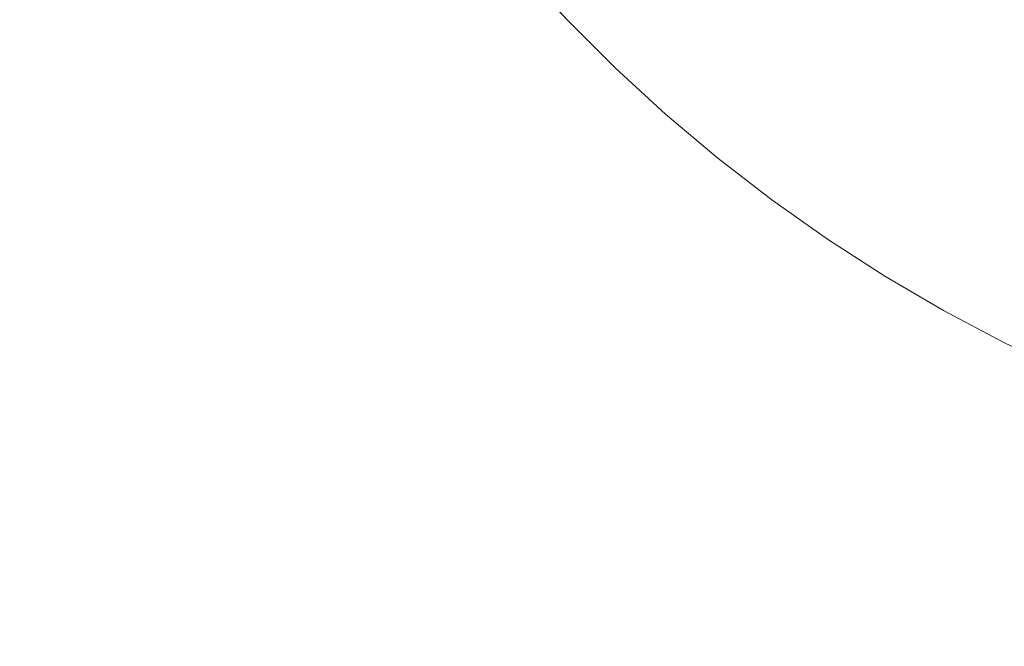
# Model space of a CAD drawing. Header units: centimetres. Extents: x -26.3 to 27.5, y 4.8 to 73.5.
# Tile 135 of 256: x -8.0928 to -8.0315, y 5.192 to 5.231. Entities that reach past the tile are written whole.
import ezdxf

# ---------------------------------------------------------------- set-up
doc = ezdxf.new("R2010")
doc.units = ezdxf.units.CM
doc.header["$LTSCALE"] = 2.54
doc.layers.add('Lucido design-1', color=7, linetype='Continuous')

# ---------------------------------------------------------------- blocks, each defined once
blk = doc.blocks.new('Gruppo-3-1')
at = {"color": 7, "linetype": 'Continuous', "lineweight": 9}
for points in [[(-25.986537, 6.500212, -1479.014839), (-25.986537, 4.900212, -1479.014839), (27.113463, 4.900212, -1479.014839), (27.113463, 6.500212, -1479.014839)], [(-25.986537, 6.500212, -1515.114839), (-25.986537, 4.900212, -1515.114839), (27.113463, 4.900212, -1515.114839), (27.113463, 6.500212, -1515.114839)]]:
    blk.add_3dface(points, dxfattribs=at)
for points, invisible_edges in [([(-8.086537, 6.500212, -1479.414839), (9.213463, 6.500212, -1479.414839), (9.113463, 5.200212, -1479.414839), (-7.986537, 5.200212, -1479.414839)], 10), ([(-8.086537, 5.300212, -1479.414839), (-8.086537, 6.500212, -1479.414839), (-7.986537, 5.200212, -1479.414839)], 10), ([(-8.086537, 6.500212, -1515.514839), (9.213463, 6.500212, -1515.514839), (9.113463, 5.200212, -1515.514839), (-7.986537, 5.200212, -1515.514839)], 10), ([(-8.086537, 5.300212, -1515.514839), (-8.086537, 6.500212, -1515.514839), (-7.986537, 5.200212, -1515.514839)], 10), ([(-8.086177, 5.291731, -1479.414839), (-8.086447, 5.295968, -1479.414839), (-8.086537, 5.300212, -1479.414839), (-7.986537, 5.200212, -1479.414839)], 12), ([(-8.086447, 5.295968, -1515.514839), (-8.086537, 5.300212, -1515.514839), (-7.986537, 5.200212, -1515.514839)], 10), ([(-7.986537, 5.200212, -1515.514839), (-8.085727, 5.28751, -1515.514839), (-8.086177, 5.291731, -1515.514839), (-8.086447, 5.295968, -1515.514839)], 9), ([(-8.085099, 5.283312, -1479.414839), (-8.085727, 5.28751, -1479.414839), (-8.086177, 5.291731, -1479.414839), (-7.986537, 5.200212, -1479.414839)], 12), ([(-8.085727, 5.28751, -1515.514839), (-8.038968, 5.215059, -1515.514839), (-8.042535, 5.217361, -1515.514839), (-8.046001, 5.219812, -1515.514839)], 9), ([(-8.085727, 5.28751, -1515.514839), (-8.01582, 5.204595, -1515.514839), (-8.019851, 5.205924, -1515.514839)], 9), ([(-8.085727, 5.28751, -1515.514839), (-7.999239, 5.201022, -1515.514839), (-8.003437, 5.20165, -1515.514839)], 9), ([(-8.085727, 5.28751, -1515.514839), (-7.986537, 5.200212, -1515.514839), (-7.990782, 5.200302, -1515.514839), (-7.995018, 5.200572, -1515.514839)], 9), ([(-8.046001, 5.219812, -1515.514839), (-8.049359, 5.222408, -1515.514839), (-8.085727, 5.28751, -1515.514839)], 10), ([(-8.085727, 5.28751, -1515.514839), (-8.011735, 5.203439, -1515.514839), (-8.01582, 5.204595, -1515.514839)], 9), ([(-7.995018, 5.200572, -1515.514839), (-7.999239, 5.201022, -1515.514839), (-8.085727, 5.28751, -1515.514839)], 10), ([(-8.049359, 5.222408, -1515.514839), (-8.052605, 5.225145, -1515.514839), (-8.085727, 5.28751, -1515.514839)], 10), ([(-8.085727, 5.28751, -1515.514839), (-8.027728, 5.209089, -1515.514839), (-8.031558, 5.210919, -1515.514839)], 9), ([(-8.003437, 5.20165, -1515.514839), (-8.007605, 5.202456, -1515.514839), (-8.011735, 5.203439, -1515.514839), (-8.085727, 5.28751, -1515.514839)], 12), ([(-8.052605, 5.225145, -1515.514839), (-8.055731, 5.228016, -1515.514839), (-8.058733, 5.231018, -1515.514839), (-8.085727, 5.28751, -1515.514839)], 12), ([(-8.019851, 5.205924, -1515.514839), (-8.023823, 5.207423, -1515.514839), (-8.027728, 5.209089, -1515.514839), (-8.085727, 5.28751, -1515.514839)], 12), ([(-8.031558, 5.210919, -1515.514839), (-8.035307, 5.212911, -1515.514839), (-8.038968, 5.215059, -1515.514839), (-8.085727, 5.28751, -1515.514839)], 12), ([(-7.986537, 5.200212, -1479.414839), (-8.084293, 5.279144, -1479.414839), (-8.085099, 5.283312, -1479.414839)], 9), ([(-7.986537, 5.200212, -1479.414839), (-8.083311, 5.275014, -1479.414839), (-8.084293, 5.279144, -1479.414839)], 9), ([(-7.986537, 5.200212, -1479.414839), (-8.080825, 5.266898, -1479.414839), (-8.082154, 5.27093, -1479.414839), (-8.083311, 5.275014, -1479.414839)], 9), ([(-8.079326, 5.262926, -1479.414839), (-8.080825, 5.266898, -1479.414839), (-7.986537, 5.200212, -1479.414839)], 10), ([(-7.986537, 5.200212, -1479.414839), (-8.07583, 5.255192, -1479.414839), (-8.07766, 5.259022, -1479.414839), (-8.079326, 5.262926, -1479.414839)], 9), ([(-8.07169, 5.247781, -1479.414839), (-8.073839, 5.251443, -1479.414839), (-8.07583, 5.255192, -1479.414839), (-7.986537, 5.200212, -1479.414839)], 12), ([(-8.066937, 5.240749, -1479.414839), (-8.069388, 5.244215, -1479.414839), (-8.07169, 5.247781, -1479.414839), (-7.986537, 5.200212, -1479.414839)], 12), ([(-7.986537, 5.200212, -1479.414839), (-8.064341, 5.23739, -1479.414839), (-8.066937, 5.240749, -1479.414839)], 9), ([(-8.080182, 5.230953, -1479.416205), (-8.083037, 5.234989, -1479.416205), (-8.07959, 5.23732, -1479.4156), (-8.076837, 5.233427, -1479.4156)], 15), ([(-8.080182, 5.230953, -1515.516205), (-8.083037, 5.234989, -1515.516205), (-8.07959, 5.23732, -1515.5156), (-8.076837, 5.233427, -1515.5156)], 15), ([(-8.058733, 5.231018, -1479.414839), (-8.061605, 5.234145, -1479.414839), (-8.064341, 5.23739, -1479.414839), (-7.986537, 5.200212, -1479.414839)], 12), ([(-8.089844, 5.230389, -1479.417935), (-8.092715, 5.234836, -1479.417935), (-8.089234, 5.236979, -1479.416984), (-8.086458, 5.232678, -1479.416984)], 15), ([(-8.089844, 5.230389, -1515.517935), (-8.092715, 5.234836, -1515.517935), (-8.089234, 5.236979, -1515.516984), (-8.086458, 5.232678, -1515.516984)], 15), ([(-8.073921, 5.229655, -1479.4156), (-8.076837, 5.233427, -1479.4156), (-8.07347, 5.235917, -1479.41517), (-8.070663, 5.232285, -1479.41517)], 15), ([(-8.073921, 5.229655, -1515.5156), (-8.076837, 5.233427, -1515.5156), (-8.07347, 5.235917, -1515.51517), (-8.070663, 5.232285, -1515.51517)], 15), ([(-8.093192, 5.228126, -1479.419055), (-8.096155, 5.232718, -1479.419055), (-8.092715, 5.234836, -1479.417935), (-8.089844, 5.230389, -1479.417935)], 15), ([(-8.093192, 5.228126, -1515.519055), (-8.096155, 5.232718, -1515.519055), (-8.092715, 5.234836, -1515.517935), (-8.089844, 5.230389, -1515.517935)], 15), ([(-8.083501, 5.228498, -1479.416984), (-8.086458, 5.232678, -1479.416984), (-8.083037, 5.234989, -1479.416205), (-8.080182, 5.230953, -1479.416205)], 15), ([(-8.083501, 5.228498, -1515.516984), (-8.086458, 5.232678, -1515.516984), (-8.083037, 5.234989, -1515.516205), (-8.080182, 5.230953, -1515.516205)], 15), ([(-8.067704, 5.228776, -1479.41517), (-8.070663, 5.232285, -1479.41517), (-8.067393, 5.234926, -1479.414916), (-8.064549, 5.231553, -1479.414916)], 15), ([(-8.067704, 5.228776, -1515.51517), (-8.070663, 5.232285, -1515.51517), (-8.067393, 5.234926, -1515.514916), (-8.064549, 5.231553, -1515.514916)], 15), ([(-8.061565, 5.228304, -1479.414916), (-8.064549, 5.231553, -1479.414916), (-8.061605, 5.234145, -1479.414839), (-8.058733, 5.231018, -1479.414839)], 11), ([(-8.061565, 5.228304, -1515.514916), (-8.064549, 5.231553, -1515.514916), (-8.061605, 5.234145, -1515.514839), (-8.058733, 5.231018, -1515.514839)], 11), ([(-8.077159, 5.227041, -1479.416205), (-8.080182, 5.230953, -1479.416205), (-8.076837, 5.233427, -1479.4156), (-8.073921, 5.229655, -1479.4156)], 15), ([(-8.077159, 5.227041, -1515.516205), (-8.080182, 5.230953, -1515.516205), (-8.076837, 5.233427, -1515.5156), (-8.073921, 5.229655, -1515.5156)], 15), ([(-8.086788, 5.226067, -1479.417935), (-8.089844, 5.230389, -1479.417935), (-8.086458, 5.232678, -1479.416984), (-8.083501, 5.228498, -1479.416984)], 15), ([(-8.086788, 5.226067, -1515.517935), (-8.089844, 5.230389, -1515.517935), (-8.086458, 5.232678, -1515.516984), (-8.083501, 5.228498, -1515.516984)], 15), ([(-8.070848, 5.22601, -1479.4156), (-8.073921, 5.229655, -1479.4156), (-8.070663, 5.232285, -1479.41517), (-8.067704, 5.228776, -1479.41517)], 15), ([(-8.070848, 5.22601, -1515.5156), (-8.073921, 5.229655, -1515.5156), (-8.070663, 5.232285, -1515.51517), (-8.067704, 5.228776, -1515.51517)], 15), ([(-8.064599, 5.225396, -1479.41517), (-8.067704, 5.228776, -1479.41517), (-8.064549, 5.231553, -1479.414916), (-8.061565, 5.228304, -1479.414916)], 15), ([(-8.064599, 5.225396, -1515.51517), (-8.067704, 5.228776, -1515.51517), (-8.064549, 5.231553, -1515.514916), (-8.061565, 5.228304, -1515.514916)], 15), ([(-8.08037, 5.224447, -1479.416984), (-8.083501, 5.228498, -1479.416984), (-8.080182, 5.230953, -1479.416205), (-8.077159, 5.227041, -1479.416205)], 15), ([(-8.08037, 5.224447, -1515.516984), (-8.083501, 5.228498, -1515.516984), (-8.080182, 5.230953, -1515.516205), (-8.077159, 5.227041, -1515.516205)], 15), ([(-8.058445, 5.225185, -1479.414916), (-8.061565, 5.228304, -1479.414916), (-8.058733, 5.231018, -1479.414839), (-8.055731, 5.228016, -1479.414839)], 11), ([(-8.058445, 5.225185, -1515.514916), (-8.061565, 5.228304, -1515.514916), (-8.058733, 5.231018, -1515.514839), (-8.055731, 5.228016, -1515.514839)], 11), ([(-8.052605, 5.225145, -1479.414839), (-8.055731, 5.228016, -1479.414839), (-8.058733, 5.231018, -1479.414839), (-7.986537, 5.200212, -1479.414839)], 12), ([(-8.090036, 5.223665, -1479.419055), (-8.093192, 5.228126, -1479.419055), (-8.089844, 5.230389, -1479.417935), (-8.086788, 5.226067, -1479.417935)], 15), ([(-8.090036, 5.223665, -1515.519055), (-8.093192, 5.228126, -1515.519055), (-8.089844, 5.230389, -1515.517935), (-8.086788, 5.226067, -1515.517935)], 15), ([(-8.073971, 5.22326, -1479.416205), (-8.077159, 5.227041, -1479.416205), (-8.073921, 5.229655, -1479.4156), (-8.070848, 5.22601, -1479.4156)], 15), ([(-8.073971, 5.22326, -1515.516205), (-8.077159, 5.227041, -1515.516205), (-8.073921, 5.229655, -1515.5156), (-8.070848, 5.22601, -1515.5156)], 15), ([(-8.067622, 5.222498, -1479.4156), (-8.070848, 5.22601, -1479.4156), (-8.067704, 5.228776, -1479.41517), (-8.064599, 5.225396, -1479.41517)], 15), ([(-8.067622, 5.222498, -1515.5156), (-8.070848, 5.22601, -1515.5156), (-8.067704, 5.228776, -1515.51517), (-8.064599, 5.225396, -1515.51517)], 15), ([(-8.093241, 5.221294, -1479.420342), (-8.096494, 5.225894, -1479.420342), (-8.093192, 5.228126, -1479.419055), (-8.090036, 5.223665, -1479.419055)], 15), ([(-8.093241, 5.221294, -1515.520342), (-8.096494, 5.225894, -1515.520342), (-8.093192, 5.228126, -1515.519055), (-8.090036, 5.223665, -1515.519055)], 15), ([(-8.083551, 5.221879, -1479.417935), (-8.086788, 5.226067, -1479.417935), (-8.083501, 5.228498, -1479.416984), (-8.08037, 5.224447, -1479.416984)], 15), ([(-8.083551, 5.221879, -1515.517935), (-8.086788, 5.226067, -1515.517935), (-8.083501, 5.228498, -1515.516984), (-8.08037, 5.224447, -1515.516984)], 15), ([(-8.061354, 5.22215, -1479.41517), (-8.064599, 5.225396, -1479.41517), (-8.061565, 5.228304, -1479.414916), (-8.058445, 5.225185, -1479.414916)], 15), ([(-8.061354, 5.22215, -1515.51517), (-8.064599, 5.225396, -1515.51517), (-8.061565, 5.228304, -1515.514916), (-8.058445, 5.225185, -1515.514916)], 15), ([(-8.055196, 5.2222, -1479.414916), (-8.058445, 5.225185, -1479.414916), (-8.055731, 5.228016, -1479.414839), (-8.052605, 5.225145, -1479.414839)], 11), ([(-8.055196, 5.2222, -1515.514916), (-8.058445, 5.225185, -1515.514916), (-8.055731, 5.228016, -1515.514839), (-8.052605, 5.225145, -1515.514839)], 11), ([(-8.07707, 5.220533, -1479.416984), (-8.08037, 5.224447, -1479.416984), (-8.077159, 5.227041, -1479.416205), (-8.073971, 5.22326, -1479.416205)], 15), ([(-8.07707, 5.220533, -1515.516984), (-8.08037, 5.224447, -1515.516984), (-8.077159, 5.227041, -1515.516205), (-8.073971, 5.22326, -1515.516205)], 15), ([(-8.086694, 5.219341, -1479.419055), (-8.090036, 5.223665, -1479.419055), (-8.086788, 5.226067, -1479.417935), (-8.083551, 5.221879, -1479.417935)], 15), ([(-8.086694, 5.219341, -1515.519055), (-8.090036, 5.223665, -1515.519055), (-8.086788, 5.226067, -1515.517935), (-8.083551, 5.221879, -1515.517935)], 15), ([(-8.070627, 5.219619, -1479.416205), (-8.073971, 5.22326, -1479.416205), (-8.070848, 5.22601, -1479.4156), (-8.067622, 5.222498, -1479.4156)], 15), ([(-8.070627, 5.219619, -1515.516205), (-8.073971, 5.22326, -1515.516205), (-8.070848, 5.22601, -1515.5156), (-8.067622, 5.222498, -1515.5156)], 15), ([(-8.064251, 5.219127, -1479.4156), (-8.067622, 5.222498, -1479.4156), (-8.064599, 5.225396, -1479.41517), (-8.061354, 5.22215, -1479.41517)], 15), ([(-8.064251, 5.219127, -1515.5156), (-8.067622, 5.222498, -1515.5156), (-8.064599, 5.225396, -1515.51517), (-8.061354, 5.22215, -1515.51517)], 15), ([(-8.057973, 5.219045, -1479.41517), (-8.061354, 5.22215, -1479.41517), (-8.058445, 5.225185, -1479.414916), (-8.055196, 5.2222, -1479.414916)], 15), ([(-8.057973, 5.219045, -1515.51517), (-8.061354, 5.22215, -1515.51517), (-8.058445, 5.225185, -1515.514916), (-8.055196, 5.2222, -1515.514916)], 15), ([(-8.051823, 5.219357, -1479.414916), (-8.055196, 5.2222, -1479.414916), (-8.052605, 5.225145, -1479.414839), (-8.049359, 5.222408, -1479.414839)], 11), ([(-8.051823, 5.219357, -1515.514916), (-8.055196, 5.2222, -1515.514916), (-8.052605, 5.225145, -1515.514839), (-8.049359, 5.222408, -1515.514839)], 11), ([(-8.049359, 5.222408, -1479.414839), (-8.052605, 5.225145, -1479.414839), (-7.986537, 5.200212, -1479.414839)], 10), ([(-8.080139, 5.217832, -1479.417935), (-8.083551, 5.221879, -1479.417935), (-8.08037, 5.224447, -1479.416984), (-8.07707, 5.220533, -1479.416984)], 15), ([(-8.080139, 5.217832, -1515.517935), (-8.083551, 5.221879, -1515.517935), (-8.08037, 5.224447, -1515.516984), (-8.07707, 5.220533, -1515.516984)], 15), ([(-8.089796, 5.216837, -1479.420342), (-8.093241, 5.221294, -1479.420342), (-8.090036, 5.223665, -1479.419055), (-8.086694, 5.219341, -1479.419055)], 15), ([(-8.089796, 5.216837, -1515.520342), (-8.093241, 5.221294, -1515.520342), (-8.090036, 5.223665, -1515.519055), (-8.086694, 5.219341, -1515.519055)], 15), ([(-8.073607, 5.216763, -1479.416984), (-8.07707, 5.220533, -1479.416984), (-8.073971, 5.22326, -1479.416205), (-8.070627, 5.219619, -1479.416205)], 15), ([(-8.073607, 5.216763, -1515.516984), (-8.07707, 5.220533, -1515.516984), (-8.073971, 5.22326, -1515.516205), (-8.070627, 5.219619, -1515.516205)], 15), ([(-8.06713, 5.216123, -1479.416205), (-8.070627, 5.219619, -1479.416205), (-8.067622, 5.222498, -1479.4156), (-8.064251, 5.219127, -1479.4156)], 15), ([(-8.06713, 5.216123, -1515.516205), (-8.070627, 5.219619, -1515.516205), (-8.067622, 5.222498, -1515.5156), (-8.064251, 5.219127, -1515.5156)], 15), ([(-8.083172, 5.215163, -1479.419055), (-8.086694, 5.219341, -1479.419055), (-8.083551, 5.221879, -1479.417935), (-8.080139, 5.217832, -1479.417935)], 15), ([(-8.083172, 5.215163, -1515.519055), (-8.086694, 5.219341, -1515.519055), (-8.083551, 5.221879, -1515.517935), (-8.080139, 5.217832, -1515.517935)], 15), ([(-8.06074, 5.215902, -1479.4156), (-8.064251, 5.219127, -1479.4156), (-8.061354, 5.22215, -1479.41517), (-8.057973, 5.219045, -1479.41517)], 15), ([(-8.06074, 5.215902, -1515.5156), (-8.064251, 5.219127, -1515.5156), (-8.061354, 5.22215, -1515.51517), (-8.057973, 5.219045, -1515.51517)], 15), ([(-8.054464, 5.216086, -1479.41517), (-8.057973, 5.219045, -1479.41517), (-8.055196, 5.2222, -1479.414916), (-8.051823, 5.219357, -1479.414916)], 15), ([(-8.054464, 5.216086, -1515.51517), (-8.057973, 5.219045, -1515.51517), (-8.055196, 5.2222, -1515.514916), (-8.051823, 5.219357, -1515.514916)], 15), ([(-8.048333, 5.216659, -1479.414916), (-8.051823, 5.219357, -1479.414916), (-8.049359, 5.222408, -1479.414839), (-8.046001, 5.219812, -1479.414839)], 11), ([(-8.048333, 5.216659, -1515.514916), (-8.051823, 5.219357, -1515.514916), (-8.049359, 5.222408, -1515.514839), (-8.046001, 5.219812, -1515.514839)], 11), ([(-8.046001, 5.219812, -1479.414839), (-8.049359, 5.222408, -1479.414839), (-7.986537, 5.200212, -1479.414839)], 10), ([(-8.092849, 5.214371, -1479.421794), (-8.096397, 5.21896, -1479.421794), (-8.093241, 5.221294, -1479.420342), (-8.089796, 5.216837, -1479.420342)], 15), ([(-8.092849, 5.214371, -1515.521794), (-8.096397, 5.21896, -1515.521794), (-8.093241, 5.221294, -1515.520342), (-8.089796, 5.216837, -1515.520342)], 15), ([(-8.076558, 5.213934, -1479.417935), (-8.080139, 5.217832, -1479.417935), (-8.07707, 5.220533, -1479.416984), (-8.073607, 5.216763, -1479.416984)], 15), ([(-8.076558, 5.213934, -1515.517935), (-8.080139, 5.217832, -1515.517935), (-8.07707, 5.220533, -1515.516984), (-8.073607, 5.216763, -1515.516984)], 15), ([(-8.069987, 5.213142, -1479.416984), (-8.073607, 5.216763, -1479.416984), (-8.070627, 5.219619, -1479.416205), (-8.06713, 5.216123, -1479.416205)], 15), ([(-8.069987, 5.213142, -1515.516984), (-8.073607, 5.216763, -1515.516984), (-8.070627, 5.219619, -1515.516205), (-8.06713, 5.216123, -1515.516205)], 15), ([(-8.044731, 5.214111, -1479.414916), (-8.048333, 5.216659, -1479.414916), (-8.046001, 5.219812, -1479.414839), (-8.042535, 5.217361, -1479.414839)], 11), ([(-8.044731, 5.214111, -1515.514916), (-8.048333, 5.216659, -1515.514916), (-8.046001, 5.219812, -1515.514839), (-8.042535, 5.217361, -1515.514839)], 11), ([(-7.986537, 5.200212, -1479.414839), (-8.038968, 5.215059, -1479.414839), (-8.042535, 5.217361, -1479.414839), (-8.046001, 5.219812, -1479.414839)], 9), ([(-8.086164, 5.212529, -1479.420342), (-8.089796, 5.216837, -1479.420342), (-8.086694, 5.219341, -1479.419055), (-8.083172, 5.215163, -1479.419055)], 15), ([(-8.086164, 5.212529, -1515.520342), (-8.089796, 5.216837, -1515.520342), (-8.086694, 5.219341, -1515.519055), (-8.083172, 5.215163, -1515.519055)], 15), ([(-8.063489, 5.212778, -1479.416205), (-8.06713, 5.216123, -1479.416205), (-8.064251, 5.219127, -1479.4156), (-8.06074, 5.215902, -1479.4156)], 15), ([(-8.063489, 5.212778, -1515.516205), (-8.06713, 5.216123, -1515.516205), (-8.064251, 5.219127, -1515.5156), (-8.06074, 5.215902, -1515.5156)], 15), ([(-8.057095, 5.212828, -1479.4156), (-8.06074, 5.215902, -1479.4156), (-8.057973, 5.219045, -1479.41517), (-8.054464, 5.216086, -1479.41517)], 15), ([(-8.057095, 5.212828, -1515.5156), (-8.06074, 5.215902, -1515.5156), (-8.057973, 5.219045, -1515.51517), (-8.054464, 5.216086, -1515.51517)], 15), ([(-8.050832, 5.213279, -1479.41517), (-8.054464, 5.216086, -1479.41517), (-8.051823, 5.219357, -1479.414916), (-8.048333, 5.216659, -1479.414916)], 15), ([(-8.050832, 5.213279, -1515.51517), (-8.054464, 5.216086, -1515.51517), (-8.051823, 5.219357, -1515.514916), (-8.048333, 5.216659, -1515.514916)], 15), ([(-8.079475, 5.211138, -1479.419055), (-8.083172, 5.215163, -1479.419055), (-8.080139, 5.217832, -1479.417935), (-8.076558, 5.213934, -1479.417935)], 15), ([(-8.079475, 5.211138, -1515.519055), (-8.083172, 5.215163, -1515.519055), (-8.080139, 5.217832, -1515.517935), (-8.076558, 5.213934, -1515.517935)], 15), ([(-8.041025, 5.211719, -1479.414916), (-8.044731, 5.214111, -1479.414916), (-8.042535, 5.217361, -1479.414839), (-8.038968, 5.215059, -1479.414839)], 11), ([(-8.041025, 5.211719, -1515.514916), (-8.044731, 5.214111, -1515.514916), (-8.042535, 5.217361, -1515.514839), (-8.038968, 5.215059, -1515.514839)], 11), ([(-8.089111, 5.209936, -1479.421794), (-8.092849, 5.214371, -1479.421794), (-8.089796, 5.216837, -1479.420342), (-8.086164, 5.212529, -1479.420342)], 15), ([(-8.089111, 5.209936, -1515.521794), (-8.092849, 5.214371, -1515.521794), (-8.089796, 5.216837, -1515.520342), (-8.086164, 5.212529, -1515.520342)], 15), ([(-8.072815, 5.210191, -1479.417935), (-8.076558, 5.213934, -1479.417935), (-8.073607, 5.216763, -1479.416984), (-8.069987, 5.213142, -1479.416984)], 15), ([(-8.072815, 5.210191, -1515.517935), (-8.076558, 5.213934, -1515.517935), (-8.073607, 5.216763, -1515.516984), (-8.069987, 5.213142, -1515.516984)], 15), ([(-8.047085, 5.210629, -1479.41517), (-8.050832, 5.213279, -1479.41517), (-8.048333, 5.216659, -1479.414916), (-8.044731, 5.214111, -1479.414916)], 15), ([(-8.047085, 5.210629, -1515.51517), (-8.050832, 5.213279, -1515.51517), (-8.048333, 5.216659, -1515.514916), (-8.044731, 5.214111, -1515.514916)], 15), ([(-8.066216, 5.209679, -1479.416984), (-8.069987, 5.213142, -1479.416984), (-8.06713, 5.216123, -1479.416205), (-8.063489, 5.212778, -1479.416205)], 15), ([(-8.066216, 5.209679, -1515.516984), (-8.069987, 5.213142, -1515.516984), (-8.06713, 5.216123, -1515.516205), (-8.063489, 5.212778, -1515.516205)], 15), ([(-8.059709, 5.209591, -1479.416205), (-8.063489, 5.212778, -1479.416205), (-8.06074, 5.215902, -1479.4156), (-8.057095, 5.212828, -1479.4156)], 15), ([(-8.059709, 5.209591, -1515.516205), (-8.063489, 5.212778, -1515.516205), (-8.06074, 5.215902, -1515.5156), (-8.057095, 5.212828, -1515.5156)], 15), ([(-8.053322, 5.209913, -1479.4156), (-8.057095, 5.212828, -1479.4156), (-8.054464, 5.216086, -1479.41517), (-8.050832, 5.213279, -1479.41517)], 15), ([(-8.053322, 5.209913, -1515.5156), (-8.057095, 5.212828, -1515.5156), (-8.054464, 5.216086, -1515.51517), (-8.050832, 5.213279, -1515.51517)], 15), ([(-8.082353, 5.20838, -1479.420342), (-8.086164, 5.212529, -1479.420342), (-8.083172, 5.215163, -1479.419055), (-8.079475, 5.211138, -1479.419055)], 15), ([(-8.082353, 5.20838, -1515.520342), (-8.086164, 5.212529, -1515.520342), (-8.083172, 5.215163, -1515.519055), (-8.079475, 5.211138, -1515.519055)], 15), ([(-8.03722, 5.209486, -1479.414916), (-8.041025, 5.211719, -1479.414916), (-8.038968, 5.215059, -1479.414839), (-8.035307, 5.212911, -1479.414839)], 11), ([(-8.03722, 5.209486, -1515.514916), (-8.041025, 5.211719, -1515.514916), (-8.038968, 5.215059, -1515.514839), (-8.035307, 5.212911, -1515.514839)], 11), ([(-8.031558, 5.210919, -1479.414839), (-8.035307, 5.212911, -1479.414839), (-8.038968, 5.215059, -1479.414839), (-7.986537, 5.200212, -1479.414839)], 12), ([(-8.092006, 5.207388, -1479.423407), (-8.095851, 5.211948, -1479.423407), (-8.092849, 5.214371, -1479.421794), (-8.089111, 5.209936, -1479.421794)], 15), ([(-8.092006, 5.207388, -1515.523407), (-8.095851, 5.211948, -1515.523407), (-8.092849, 5.214371, -1515.521794), (-8.089111, 5.209936, -1515.521794)], 15), ([(-8.075611, 5.207274, -1479.419055), (-8.079475, 5.211138, -1479.419055), (-8.076558, 5.213934, -1479.417935), (-8.072815, 5.210191, -1479.417935)], 15), ([(-8.075611, 5.207274, -1515.519055), (-8.079475, 5.211138, -1515.519055), (-8.076558, 5.213934, -1515.517935), (-8.072815, 5.210191, -1515.517935)], 15), ([(-8.043228, 5.20814, -1479.41517), (-8.047085, 5.210629, -1479.41517), (-8.044731, 5.214111, -1479.414916), (-8.041025, 5.211719, -1479.414916)], 15), ([(-8.043228, 5.20814, -1515.51517), (-8.047085, 5.210629, -1515.51517), (-8.044731, 5.214111, -1515.514916), (-8.041025, 5.211719, -1515.514916)], 15), ([(-8.04943, 5.20716, -1479.4156), (-8.053322, 5.209913, -1479.4156), (-8.050832, 5.213279, -1479.41517), (-8.047085, 5.210629, -1479.41517)], 15), ([(-8.04943, 5.20716, -1515.5156), (-8.053322, 5.209913, -1515.5156), (-8.050832, 5.213279, -1515.51517), (-8.047085, 5.210629, -1515.51517)], 15), ([(-8.068917, 5.206611, -1479.417935), (-8.072815, 5.210191, -1479.417935), (-8.069987, 5.213142, -1479.416984), (-8.066216, 5.209679, -1479.416984)], 15), ([(-8.068917, 5.206611, -1515.517935), (-8.072815, 5.210191, -1515.517935), (-8.069987, 5.213142, -1515.516984), (-8.066216, 5.209679, -1515.516984)], 15), ([(-8.062302, 5.206379, -1479.416984), (-8.066216, 5.209679, -1479.416984), (-8.063489, 5.212778, -1479.416205), (-8.059709, 5.209591, -1479.416205)], 15), ([(-8.062302, 5.206379, -1515.516984), (-8.066216, 5.209679, -1515.516984), (-8.063489, 5.212778, -1515.516205), (-8.059709, 5.209591, -1515.516205)], 15), ([(-8.055797, 5.206567, -1479.416205), (-8.059709, 5.209591, -1479.416205), (-8.057095, 5.212828, -1479.4156), (-8.053322, 5.209913, -1479.4156)], 15), ([(-8.055797, 5.206567, -1515.516205), (-8.059709, 5.209591, -1515.516205), (-8.057095, 5.212828, -1515.5156), (-8.053322, 5.209913, -1515.5156)], 15), ([(-8.033324, 5.207417, -1479.414916), (-8.03722, 5.209486, -1479.414916), (-8.035307, 5.212911, -1479.414839), (-8.031558, 5.210919, -1479.414839)], 11), ([(-8.033324, 5.207417, -1515.514916), (-8.03722, 5.209486, -1515.514916), (-8.035307, 5.212911, -1515.514839), (-8.031558, 5.210919, -1515.514839)], 11), ([(-8.085187, 5.205664, -1479.421794), (-8.089111, 5.209936, -1479.421794), (-8.086164, 5.212529, -1479.420342), (-8.082353, 5.20838, -1479.420342)], 15), ([(-8.085187, 5.205664, -1515.521794), (-8.089111, 5.209936, -1515.521794), (-8.086164, 5.212529, -1515.520342), (-8.082353, 5.20838, -1515.520342)], 15), ([(-8.094846, 5.204888, -1479.425178), (-8.098794, 5.209571, -1479.425178), (-8.095851, 5.211948, -1479.423407), (-8.092006, 5.207388, -1479.423407)], 15), ([(-8.094846, 5.204888, -1515.525178), (-8.098794, 5.209571, -1515.525178), (-8.095851, 5.211948, -1515.523407), (-8.092006, 5.207388, -1515.523407)], 15), ([(-8.03927, 5.205817, -1479.41517), (-8.043228, 5.20814, -1479.41517), (-8.041025, 5.211719, -1479.414916), (-8.03722, 5.209486, -1479.414916)], 15), ([(-8.03927, 5.205817, -1515.51517), (-8.043228, 5.20814, -1515.51517), (-8.041025, 5.211719, -1515.514916), (-8.03722, 5.209486, -1515.514916)], 15), ([(-8.078369, 5.204396, -1479.420342), (-8.082353, 5.20838, -1479.420342), (-8.079475, 5.211138, -1479.419055), (-8.075611, 5.207274, -1479.419055)], 15), ([(-8.078369, 5.204396, -1515.520342), (-8.082353, 5.20838, -1515.520342), (-8.079475, 5.211138, -1515.519055), (-8.075611, 5.207274, -1515.519055)], 15), ([(-8.029343, 5.205515, -1479.414916), (-8.033324, 5.207417, -1479.414916), (-8.031558, 5.210919, -1479.414839), (-8.027728, 5.209089, -1479.414839)], 11), ([(-8.029343, 5.205515, -1515.514916), (-8.033324, 5.207417, -1515.514916), (-8.031558, 5.210919, -1515.514839), (-8.027728, 5.209089, -1515.514839)], 11), ([(-7.986537, 5.200212, -1479.414839), (-8.027728, 5.209089, -1479.414839), (-8.031558, 5.210919, -1479.414839)], 9), ([(-8.045424, 5.204574, -1479.4156), (-8.04943, 5.20716, -1479.4156), (-8.047085, 5.210629, -1479.41517), (-8.043228, 5.20814, -1479.41517)], 15), ([(-8.045424, 5.204574, -1515.5156), (-8.04943, 5.20716, -1515.5156), (-8.047085, 5.210629, -1515.51517), (-8.043228, 5.20814, -1515.51517)], 15), ([(-8.087971, 5.202995, -1479.423407), (-8.092006, 5.207388, -1479.423407), (-8.089111, 5.209936, -1479.421794), (-8.085187, 5.205664, -1479.421794)], 15), ([(-8.087971, 5.202995, -1515.523407), (-8.092006, 5.207388, -1515.523407), (-8.089111, 5.209936, -1515.521794), (-8.085187, 5.205664, -1515.521794)], 15), ([(-8.071586, 5.203578, -1479.419055), (-8.075611, 5.207274, -1479.419055), (-8.072815, 5.210191, -1479.417935), (-8.068917, 5.206611, -1479.417935)], 15), ([(-8.071586, 5.203578, -1515.519055), (-8.075611, 5.207274, -1515.519055), (-8.072815, 5.210191, -1515.517935), (-8.068917, 5.206611, -1515.517935)], 15), ([(-8.06487, 5.203199, -1479.417935), (-8.068917, 5.206611, -1479.417935), (-8.066216, 5.209679, -1479.416984), (-8.062302, 5.206379, -1479.416984)], 15), ([(-8.06487, 5.203199, -1515.517935), (-8.068917, 5.206611, -1515.517935), (-8.066216, 5.209679, -1515.516984), (-8.062302, 5.206379, -1515.516984)], 15), ([(-8.05176, 5.203712, -1479.416205), (-8.055797, 5.206567, -1479.416205), (-8.053322, 5.209913, -1479.4156), (-8.04943, 5.20716, -1479.4156)], 15), ([(-8.05176, 5.203712, -1515.516205), (-8.055797, 5.206567, -1515.516205), (-8.053322, 5.209913, -1515.5156), (-8.04943, 5.20716, -1515.5156)], 15), ([(-8.058252, 5.203248, -1479.416984), (-8.062302, 5.206379, -1479.416984), (-8.059709, 5.209591, -1479.416205), (-8.055797, 5.206567, -1479.416205)], 15), ([(-8.058252, 5.203248, -1515.516984), (-8.062302, 5.206379, -1515.516984), (-8.059709, 5.209591, -1515.516205), (-8.055797, 5.206567, -1515.516205)], 15), ([(-8.035216, 5.203664, -1479.41517), (-8.03927, 5.205817, -1479.41517), (-8.03722, 5.209486, -1479.414916), (-8.033324, 5.207417, -1479.414916)], 15), ([(-8.035216, 5.203664, -1515.51517), (-8.03927, 5.205817, -1515.51517), (-8.03722, 5.209486, -1515.514916), (-8.033324, 5.207417, -1515.514916)], 15), ([(-8.081085, 5.201563, -1479.421794), (-8.085187, 5.205664, -1479.421794), (-8.082353, 5.20838, -1479.420342), (-8.078369, 5.204396, -1479.420342)], 15), ([(-8.081085, 5.201563, -1515.521794), (-8.085187, 5.205664, -1515.521794), (-8.082353, 5.20838, -1515.520342), (-8.078369, 5.204396, -1515.520342)], 15), ([(-8.041312, 5.202161, -1479.4156), (-8.045424, 5.204574, -1479.4156), (-8.043228, 5.20814, -1479.41517), (-8.03927, 5.205817, -1479.41517)], 15), ([(-8.041312, 5.202161, -1515.5156), (-8.045424, 5.204574, -1515.5156), (-8.043228, 5.20814, -1515.51517), (-8.03927, 5.205817, -1515.51517)], 15), ([(-8.090703, 5.200378, -1479.425178), (-8.094846, 5.204888, -1479.425178), (-8.092006, 5.207388, -1479.423407), (-8.087971, 5.202995, -1479.423407)], 15), ([(-8.090703, 5.200378, -1515.525178), (-8.094846, 5.204888, -1515.525178), (-8.092006, 5.207388, -1515.523407), (-8.087971, 5.202995, -1515.523407)], 15), ([(-8.07422, 5.200585, -1479.420342), (-8.078369, 5.204396, -1479.420342), (-8.075611, 5.207274, -1479.419055), (-8.071586, 5.203578, -1479.419055)], 15), ([(-8.07422, 5.200585, -1515.520342), (-8.078369, 5.204396, -1515.520342), (-8.075611, 5.207274, -1515.519055), (-8.071586, 5.203578, -1515.519055)], 15), ([(-8.047606, 5.201031, -1479.416205), (-8.05176, 5.203712, -1479.416205), (-8.04943, 5.20716, -1479.4156), (-8.045424, 5.204574, -1479.4156)], 15), ([(-8.047606, 5.201031, -1515.516205), (-8.05176, 5.203712, -1515.516205), (-8.04943, 5.20716, -1515.5156), (-8.045424, 5.204574, -1515.5156)], 15), ([(-8.031074, 5.201685, -1479.41517), (-8.035216, 5.203664, -1479.41517), (-8.033324, 5.207417, -1479.414916), (-8.029343, 5.205515, -1479.414916)], 15), ([(-8.031074, 5.201685, -1515.51517), (-8.035216, 5.203664, -1515.51517), (-8.033324, 5.207417, -1515.514916), (-8.029343, 5.205515, -1515.514916)], 15), ([(-8.067408, 5.200055, -1479.419055), (-8.071586, 5.203578, -1479.419055), (-8.068917, 5.206611, -1479.417935), (-8.06487, 5.203199, -1479.417935)], 15), ([(-8.067408, 5.200055, -1515.519055), (-8.071586, 5.203578, -1515.519055), (-8.068917, 5.206611, -1515.517935), (-8.06487, 5.203199, -1515.517935)], 15), ([(-8.054072, 5.200292, -1479.416984), (-8.058252, 5.203248, -1479.416984), (-8.055797, 5.206567, -1479.416205), (-8.05176, 5.203712, -1479.416205)], 15), ([(-8.054072, 5.200292, -1515.516984), (-8.058252, 5.203248, -1515.516984), (-8.055797, 5.206567, -1515.516205), (-8.05176, 5.203712, -1515.516205)], 15), ([(-8.060682, 5.199961, -1479.417935), (-8.06487, 5.203199, -1479.417935), (-8.062302, 5.206379, -1479.416984), (-8.058252, 5.203248, -1479.416984)], 15), ([(-8.060682, 5.199961, -1515.517935), (-8.06487, 5.203199, -1515.517935), (-8.062302, 5.206379, -1515.516984), (-8.058252, 5.203248, -1515.516984)], 15), ([(-8.083754, 5.198778, -1479.423407), (-8.087971, 5.202995, -1479.423407), (-8.085187, 5.205664, -1479.421794), (-8.081085, 5.201563, -1479.421794)], 15), ([(-8.083754, 5.198778, -1515.523407), (-8.087971, 5.202995, -1515.523407), (-8.085187, 5.205664, -1515.521794), (-8.081085, 5.201563, -1515.521794)], 15), ([(-8.037101, 5.199925, -1479.4156), (-8.041312, 5.202161, -1479.4156), (-8.03927, 5.205817, -1479.41517), (-8.035216, 5.203664, -1479.41517)], 15), ([(-8.037101, 5.199925, -1515.5156), (-8.041312, 5.202161, -1515.5156), (-8.03927, 5.205817, -1515.51517), (-8.035216, 5.203664, -1515.51517)], 15), ([(-8.093376, 5.197816, -1479.427104), (-8.097625, 5.202442, -1479.427104), (-8.094846, 5.204888, -1479.425178), (-8.090703, 5.200378, -1479.425178)], 15), ([(-8.093376, 5.197816, -1515.527104), (-8.097625, 5.202442, -1515.527104), (-8.094846, 5.204888, -1515.525178), (-8.090703, 5.200378, -1515.525178)], 15), ([(-8.076813, 5.197639, -1479.421794), (-8.081085, 5.201563, -1479.421794), (-8.078369, 5.204396, -1479.420342), (-8.07422, 5.200585, -1479.420342)], 15), ([(-8.076813, 5.197639, -1515.521794), (-8.081085, 5.201563, -1515.521794), (-8.078369, 5.204396, -1515.520342), (-8.07422, 5.200585, -1515.520342)], 15), ([(-8.043341, 5.198528, -1479.416205), (-8.047606, 5.201031, -1479.416205), (-8.045424, 5.204574, -1479.4156), (-8.041312, 5.202161, -1479.4156)], 15), ([(-8.043341, 5.198528, -1515.516205), (-8.047606, 5.201031, -1515.516205), (-8.045424, 5.204574, -1515.5156), (-8.041312, 5.202161, -1515.5156)], 15), ([(-8.069913, 5.196954, -1479.420342), (-8.07422, 5.200585, -1479.420342), (-8.071586, 5.203578, -1479.419055), (-8.067408, 5.200055, -1479.419055)], 15), ([(-8.069913, 5.196954, -1515.520342), (-8.07422, 5.200585, -1515.520342), (-8.071586, 5.203578, -1515.519055), (-8.067408, 5.200055, -1515.519055)], 15), ([(-8.04977, 5.197516, -1479.416984), (-8.054072, 5.200292, -1479.416984), (-8.05176, 5.203712, -1479.416205), (-8.047606, 5.201031, -1479.416205)], 15), ([(-8.04977, 5.197516, -1515.516984), (-8.054072, 5.200292, -1515.516984), (-8.05176, 5.203712, -1515.516205), (-8.047606, 5.201031, -1515.516205)], 15), ([(-8.032799, 5.197869, -1479.4156), (-8.037101, 5.199925, -1479.4156), (-8.035216, 5.203664, -1479.41517), (-8.031074, 5.201685, -1479.41517)], 15), ([(-8.032799, 5.197869, -1515.5156), (-8.037101, 5.199925, -1515.5156), (-8.035216, 5.203664, -1515.51517), (-8.031074, 5.201685, -1515.51517)], 15), ([(-8.086372, 5.196047, -1479.425178), (-8.090703, 5.200378, -1479.425178), (-8.087971, 5.202995, -1479.423407), (-8.083754, 5.198778, -1479.423407)], 15), ([(-8.086372, 5.196047, -1515.525178), (-8.090703, 5.200378, -1515.525178), (-8.087971, 5.202995, -1515.523407), (-8.083754, 5.198778, -1515.523407)], 15), ([(-8.063085, 5.196713, -1479.419055), (-8.067408, 5.200055, -1479.419055), (-8.06487, 5.203199, -1479.417935), (-8.060682, 5.199961, -1479.417935)], 15), ([(-8.063085, 5.196713, -1515.519055), (-8.067408, 5.200055, -1515.519055), (-8.06487, 5.203199, -1515.517935), (-8.060682, 5.199961, -1515.517935)], 15), ([(-8.056361, 5.196905, -1479.417935), (-8.060682, 5.199961, -1479.417935), (-8.058252, 5.203248, -1479.416984), (-8.054072, 5.200292, -1479.416984)], 15), ([(-8.056361, 5.196905, -1515.517935), (-8.060682, 5.199961, -1515.517935), (-8.058252, 5.203248, -1515.516984), (-8.054072, 5.200292, -1515.516984)], 15), ([(-8.038975, 5.196209, -1479.416205), (-8.043341, 5.198528, -1479.416205), (-8.041312, 5.202161, -1479.4156), (-8.037101, 5.199925, -1479.4156)], 15), ([(-8.038975, 5.196209, -1515.516205), (-8.043341, 5.198528, -1515.516205), (-8.041312, 5.202161, -1515.5156), (-8.037101, 5.199925, -1515.5156)], 15), ([(-8.028414, 5.195998, -1479.4156), (-8.032799, 5.197869, -1479.4156), (-8.031074, 5.201685, -1479.41517), (-8.026853, 5.199883, -1479.41517)], 15), ([(-8.028414, 5.195998, -1515.5156), (-8.032799, 5.197869, -1515.5156), (-8.031074, 5.201685, -1515.51517), (-8.026853, 5.199883, -1515.51517)], 15), ([(-8.079362, 5.194743, -1479.423407), (-8.083754, 5.198778, -1479.423407), (-8.081085, 5.201563, -1479.421794), (-8.076813, 5.197639, -1479.421794)], 15), ([(-8.079362, 5.194743, -1515.523407), (-8.083754, 5.198778, -1515.523407), (-8.081085, 5.201563, -1515.521794), (-8.076813, 5.197639, -1515.521794)], 15), ([(-8.045355, 5.194924, -1479.416984), (-8.04977, 5.197516, -1479.416984), (-8.047606, 5.201031, -1479.416205), (-8.043341, 5.198528, -1479.416205)], 15), ([(-8.045355, 5.194924, -1515.516984), (-8.04977, 5.197516, -1515.516984), (-8.047606, 5.201031, -1515.516205), (-8.043341, 5.198528, -1515.516205)], 15), ([(-8.072378, 5.1939, -1479.421794), (-8.076813, 5.197639, -1479.421794), (-8.07422, 5.200585, -1479.420342), (-8.069913, 5.196954, -1479.420342)], 15), ([(-8.072378, 5.1939, -1515.521794), (-8.076813, 5.197639, -1515.521794), (-8.07422, 5.200585, -1515.520342), (-8.069913, 5.196954, -1515.520342)], 15), ([(-8.088934, 5.193374, -1479.427104), (-8.093376, 5.197816, -1479.427104), (-8.090703, 5.200378, -1479.425178), (-8.086372, 5.196047, -1479.425178)], 15), ([(-8.088934, 5.193374, -1515.527104), (-8.093376, 5.197816, -1515.527104), (-8.090703, 5.200378, -1515.525178), (-8.086372, 5.196047, -1515.525178)], 15), ([(-8.065455, 5.193508, -1479.420342), (-8.069913, 5.196954, -1479.420342), (-8.067408, 5.200055, -1479.419055), (-8.063085, 5.196713, -1479.419055)], 15), ([(-8.065455, 5.193508, -1515.520342), (-8.069913, 5.196954, -1515.520342), (-8.067408, 5.200055, -1515.519055), (-8.063085, 5.196713, -1515.519055)], 15), ([(-8.058623, 5.193558, -1479.419055), (-8.063085, 5.196713, -1479.419055), (-8.060682, 5.199961, -1479.417935), (-8.056361, 5.196905, -1479.417935)], 15), ([(-8.058623, 5.193558, -1515.519055), (-8.063085, 5.196713, -1515.519055), (-8.060682, 5.199961, -1515.517935), (-8.056361, 5.196905, -1515.517935)], 15), ([(-8.051913, 5.194035, -1479.417935), (-8.056361, 5.196905, -1479.417935), (-8.054072, 5.200292, -1479.416984), (-8.04977, 5.197516, -1479.416984)], 15), ([(-8.051913, 5.194035, -1515.517935), (-8.056361, 5.196905, -1515.517935), (-8.054072, 5.200292, -1515.516984), (-8.04977, 5.197516, -1515.516984)], 15), ([(-8.034513, 5.194077, -1479.416205), (-8.038975, 5.196209, -1479.416205), (-8.037101, 5.199925, -1479.4156), (-8.032799, 5.197869, -1479.4156)], 15), ([(-8.034513, 5.194077, -1515.516205), (-8.038975, 5.196209, -1515.516205), (-8.037101, 5.199925, -1515.5156), (-8.032799, 5.197869, -1515.5156)], 15), ([(-8.081861, 5.191903, -1479.425178), (-8.086372, 5.196047, -1479.425178), (-8.083754, 5.198778, -1479.423407), (-8.079362, 5.194743, -1479.423407)], 15), ([(-8.081861, 5.191903, -1515.525178), (-8.086372, 5.196047, -1515.525178), (-8.083754, 5.198778, -1515.523407), (-8.079362, 5.194743, -1515.523407)], 15), ([(-8.040833, 5.192523, -1479.416984), (-8.045355, 5.194924, -1479.416984), (-8.043341, 5.198528, -1479.416205), (-8.038975, 5.196209, -1479.416205)], 15), ([(-8.040833, 5.192523, -1515.516984), (-8.045355, 5.194924, -1515.516984), (-8.043341, 5.198528, -1515.516205), (-8.038975, 5.196209, -1515.516205)], 15), ([(-8.091436, 5.190763, -1479.42918), (-8.095986, 5.195314, -1479.42918), (-8.093376, 5.197816, -1479.427104), (-8.088934, 5.193374, -1479.427104)], 15), ([(-8.091436, 5.190763, -1515.52918), (-8.095986, 5.195314, -1515.52918), (-8.093376, 5.197816, -1515.527104), (-8.088934, 5.193374, -1515.527104)], 15), ([(-8.074802, 5.190899, -1479.423407), (-8.079362, 5.194743, -1479.423407), (-8.076813, 5.197639, -1479.421794), (-8.072378, 5.1939, -1479.421794)], 15), ([(-8.074802, 5.190899, -1515.523407), (-8.079362, 5.194743, -1515.523407), (-8.076813, 5.197639, -1515.521794), (-8.072378, 5.1939, -1515.521794)], 15), ([(-8.047348, 5.191356, -1479.417935), (-8.051913, 5.194035, -1479.417935), (-8.04977, 5.197516, -1479.416984), (-8.045355, 5.194924, -1479.416984)], 15), ([(-8.047348, 5.191356, -1515.517935), (-8.051913, 5.194035, -1515.517935), (-8.04977, 5.197516, -1515.516984), (-8.045355, 5.194924, -1515.516984)], 15), ([(-8.029966, 5.192137, -1479.416205), (-8.034513, 5.194077, -1479.416205), (-8.032799, 5.197869, -1479.4156), (-8.028414, 5.195998, -1479.4156)], 15), ([(-8.029966, 5.192137, -1515.516205), (-8.034513, 5.194077, -1515.516205), (-8.032799, 5.197869, -1515.5156), (-8.028414, 5.195998, -1515.5156)], 15), ([(-8.067789, 5.190352, -1479.421794), (-8.072378, 5.1939, -1479.421794), (-8.069913, 5.196954, -1479.420342), (-8.065455, 5.193508, -1479.420342)], 15), ([(-8.067789, 5.190352, -1515.521794), (-8.072378, 5.1939, -1515.521794), (-8.069913, 5.196954, -1515.520342), (-8.065455, 5.193508, -1515.520342)], 15), ([(-8.054032, 5.190594, -1479.419055), (-8.058623, 5.193558, -1479.419055), (-8.056361, 5.196905, -1479.417935), (-8.051913, 5.194035, -1479.417935)], 15), ([(-8.054032, 5.190594, -1515.519055), (-8.058623, 5.193558, -1515.519055), (-8.056361, 5.196905, -1515.517935), (-8.051913, 5.194035, -1515.517935)], 15), ([(-8.060855, 5.190255, -1479.420342), (-8.065455, 5.193508, -1479.420342), (-8.063085, 5.196713, -1479.419055), (-8.058623, 5.193558, -1479.419055)], 15), ([(-8.060855, 5.190255, -1515.520342), (-8.065455, 5.193508, -1515.520342), (-8.063085, 5.196713, -1515.519055), (-8.058623, 5.193558, -1515.519055)], 15), ([(-8.036214, 5.190316, -1479.416984), (-8.040833, 5.192523, -1479.416984), (-8.038975, 5.196209, -1479.416205), (-8.034513, 5.194077, -1479.416205)], 15), ([(-8.036214, 5.190316, -1515.516984), (-8.040833, 5.192523, -1515.516984), (-8.038975, 5.196209, -1515.516205), (-8.034513, 5.194077, -1515.516205)], 15), ([(-8.084307, 5.189124, -1479.427104), (-8.088934, 5.193374, -1479.427104), (-8.086372, 5.196047, -1479.425178), (-8.081861, 5.191903, -1479.425178)], 15), ([(-8.084307, 5.189124, -1515.527104), (-8.088934, 5.193374, -1515.527104), (-8.086372, 5.196047, -1515.525178), (-8.081861, 5.191903, -1515.525178)], 15), ([(-8.093873, 5.18822, -1479.431404), (-8.09853, 5.192876, -1479.431404), (-8.095986, 5.195314, -1479.42918), (-8.091436, 5.190763, -1479.42918)], 15), ([(-8.093873, 5.18822, -1515.531404), (-8.09853, 5.192876, -1515.531404), (-8.095986, 5.195314, -1515.52918), (-8.091436, 5.190763, -1515.52918)], 15), ([(-8.042673, 5.188873, -1479.417935), (-8.047348, 5.191356, -1479.417935), (-8.045355, 5.194924, -1479.416984), (-8.040833, 5.192523, -1479.416984)], 15), ([(-8.042673, 5.188873, -1515.517935), (-8.047348, 5.191356, -1515.517935), (-8.045355, 5.194924, -1515.516984), (-8.040833, 5.192523, -1515.516984)], 15), ([(-8.077178, 5.187955, -1479.425178), (-8.081861, 5.191903, -1479.425178), (-8.079362, 5.194743, -1479.423407), (-8.074802, 5.190899, -1479.423407)], 15), ([(-8.077178, 5.187955, -1515.525178), (-8.081861, 5.191903, -1515.525178), (-8.079362, 5.194743, -1515.523407), (-8.074802, 5.190899, -1515.523407)], 15), ([(-8.070083, 5.187251, -1479.423407), (-8.074802, 5.190899, -1479.423407), (-8.072378, 5.1939, -1479.421794), (-8.067789, 5.190352, -1479.421794)], 15), ([(-8.070083, 5.187251, -1515.523407), (-8.074802, 5.190899, -1515.523407), (-8.072378, 5.1939, -1515.521794), (-8.067789, 5.190352, -1515.521794)], 15), ([(-8.049319, 5.187828, -1479.419055), (-8.054032, 5.190594, -1479.419055), (-8.051913, 5.194035, -1479.417935), (-8.047348, 5.191356, -1479.417935)], 15), ([(-8.049319, 5.187828, -1515.519055), (-8.054032, 5.190594, -1515.519055), (-8.051913, 5.194035, -1515.517935), (-8.047348, 5.191356, -1515.517935)], 15), ([(-8.031505, 5.188306, -1479.416984), (-8.036214, 5.190316, -1479.416984), (-8.034513, 5.194077, -1479.416205), (-8.029966, 5.192137, -1479.416205)], 15), ([(-8.031505, 5.188306, -1515.516984), (-8.036214, 5.190316, -1515.516984), (-8.034513, 5.194077, -1515.516205), (-8.029966, 5.192137, -1515.516205)], 15), ([(-8.086696, 5.18641, -1479.42918), (-8.091436, 5.190763, -1479.42918), (-8.088934, 5.193374, -1479.427104), (-8.084307, 5.189124, -1479.427104)], 15), ([(-8.086696, 5.18641, -1515.52918), (-8.091436, 5.190763, -1515.52918), (-8.088934, 5.193374, -1515.527104), (-8.084307, 5.189124, -1515.527104)], 15), ([(-8.063053, 5.187003, -1479.421794), (-8.067789, 5.190352, -1479.421794), (-8.065455, 5.193508, -1479.420342), (-8.060855, 5.190255, -1479.420342)], 15), ([(-8.063053, 5.187003, -1515.521794), (-8.067789, 5.190352, -1515.521794), (-8.065455, 5.193508, -1515.520342), (-8.060855, 5.190255, -1515.520342)], 15), ([(-8.056122, 5.1872, -1479.420342), (-8.060855, 5.190255, -1479.420342), (-8.058623, 5.193558, -1479.419055), (-8.054032, 5.190594, -1479.419055)], 15), ([(-8.056122, 5.1872, -1515.520342), (-8.060855, 5.190255, -1515.520342), (-8.058623, 5.193558, -1515.519055), (-8.054032, 5.190594, -1515.519055)], 15), ([(-8.037897, 5.186591, -1479.417935), (-8.042673, 5.188873, -1479.417935), (-8.040833, 5.192523, -1479.416984), (-8.036214, 5.190316, -1479.416984)], 15), ([(-8.037897, 5.186591, -1515.517935), (-8.042673, 5.188873, -1515.517935), (-8.040833, 5.192523, -1515.516984), (-8.036214, 5.190316, -1515.516984)], 15)]:
    blk.add_3dface(points, dxfattribs=dict(at, invisible_edges=invisible_edges))
blk = doc.blocks.new('Gruppo-4-1')
at = {"color": 7}
blk.add_blockref('Gruppo-3-1', (0, 0), dxfattribs=at)

msp = doc.modelspace()

# ---------------------------------------------------------------- block references
at = {"layer": 'Lucido design-1', "color": 7}
msp.add_blockref('Gruppo-4-1', (0, 0), dxfattribs=at)

doc.saveas('drawing.dxf')
